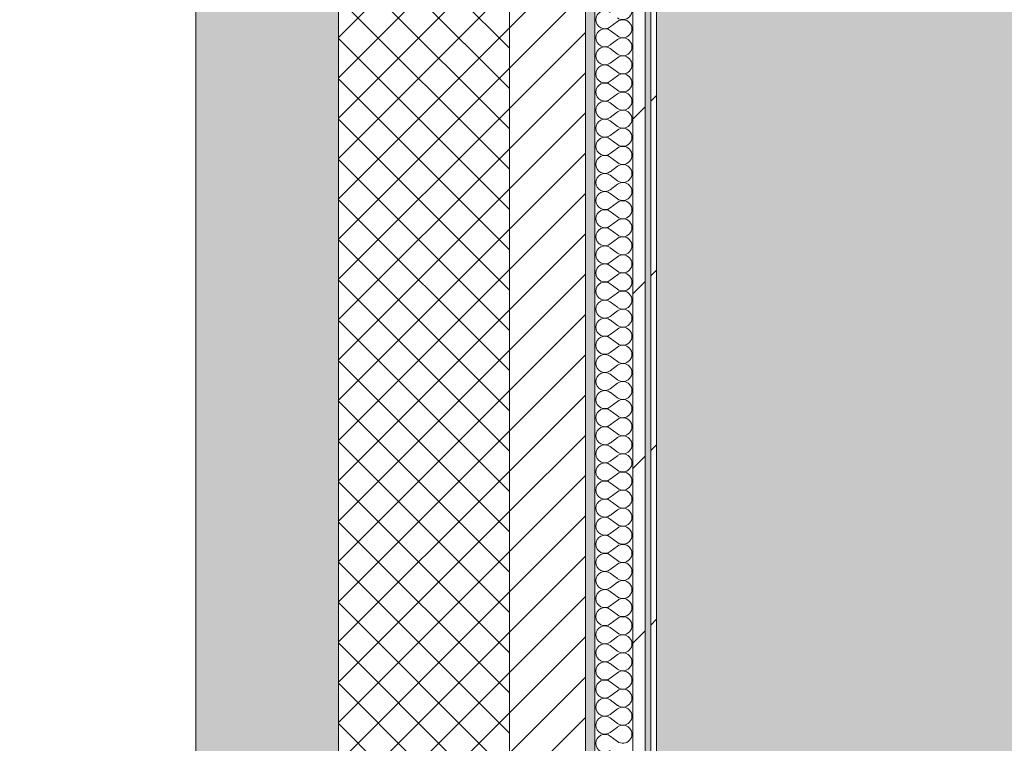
# Model space of a CAD drawing. Header units: millimetres. Extents: x -40968 to 13979, y -19284 to 4746.
# Tile 226 of 256: x -2287 to -1250, y -6343 to -5581. Entities that reach past the tile are written whole.
import ezdxf

# ---------------------------------------------------------------- set-up
doc = ezdxf.new("R2010")
doc.units = ezdxf.units.MM
doc.header["$MEASUREMENT"] = 0
doc.linetypes.add('Wipeout_Contour', pattern=[1000, 0, -1000])
for name, color, linetype in [('12_FAÇ_Façana', 7, 'Continuous'), ('Nuevo_08_E_Envans secs', 7, 'Continuous'), ('Nuevo_14_PAV_Soft Light Grey 0554', 7, 'Continuous')]:
    doc.layers.add(name, color=color, linetype=linetype)
for name, color, linetype, lineweight, true_color in [('12_FAÇ_Façana_Pluma_Nº__102', 7, 'Continuous', 5, 0xcccccc), ('12_FAÇ_Façana_Pluma_Nº__174', 7, 'Continuous', 13, 0xe4ad2c), ('12_FAÇ_Façana_Pluma_Nº__176', 7, 'Continuous', 15, 0x93a0c6), ('Nuevo_08_E_Envans secs_Pluma_Nº__102', 7, 'Continuous', 5, 0xcccccc), ('Nuevo_08_E_Envans secs_Pluma_Nº__171', 171, 'Continuous', 13, 0xaaaaff), ('Nuevo_08_E_Envans secs_Pluma_Nº__177', 7, 'Continuous', 15, 0xf7e046), ('Nuevo_14_PAV_Soft Light Grey 0554_Pluma_Nº__245', 7, 'Continuous', 13, 0xe8e8e8)]:
    doc.layers.add(name, color=color, linetype=linetype, lineweight=lineweight, true_color=true_color)
for name, color, linetype, lineweight in [('12_FAÇ_Façana_Pluma_Nº__2', 8, 'Continuous', 5), ('12_FAÇ_Façana_Pluma_Nº__7', 7, 'Continuous', 5), ('Nuevo_08_E_Envans secs_Pluma_Nº__1', 7, 'Continuous', 5)]:
    doc.layers.add(name, color=color, linetype=linetype, lineweight=lineweight)
pattern_1 = [(45, (0, 0), (-183.848, 183.848), [195, -65]), (45, (7e-14, 183.85), (-183.848, 183.848), [195, -65])]

# ---------------------------------------------------------------- blocks, each defined once
blk = doc.blocks.new('Forjado_1_1', base_point=(-23046.8, -1194.1))
at = {"layer": 'Nuevo_14_PAV_Soft Light Grey 0554_Pluma_Nº__245', "linetype": 'Continuous', "lineweight": 0, "true_color": 0xe8e8e8}
h = blk.add_hatch(color=254, dxfattribs=at)
h.paths.add_polyline_path([(-23046.8, -1194.1), (-1631.1, -1193.6), (-1631.1, -6939), (-1556.1, -6939), (-1556.1, -7504), (-1616.3, -7504), (-1616, -11936), (-1564.9, -11936), (-1564.9, -12492), (-2024.1, -12492), (-2024.1, -12339), (-6997.4, -12339), (-6997.4, -12392), (-3637.7, -12392), (-3638.9, -13690.7), (-3644.9, -17131), (428.2, -17131), (428.9, -16789), (778.9, -16789), (778.3, -17143), (2622.9, -17145.8), (2623, -17079.8), (3389.9, -17081), (3389.6, -17277), (5489.8, -17280.2), (5489.8, -17141.5), (5763.9, -17141.5), (5763.9, -16739), (6378.9, -16739), (6378.9, -12489), (5778.9, -12489), (5779.7, -11938.9), (6782.1, -11938.8), (6782.1, -9207.4), (6082.1, -9207.4), (6016.1, -7505), (6016.1, -9073.4), (2073.4, -9073.4), (2073.4, -5267.3), (5998.9, -5267.3), (5998.9, -1709), (5884.9, -968), (7332.1, -968), (7332.1, 1999.6), (-28277.4, 1999.6), (-23028.4, 1969)])
h.paths.add_polyline_path([(492.9, -5267.3), (1951.4, -5267.3), (1951.4, -9073.4), (492.9, -9073.4)], flags=0)
at = {"layer": 'Nuevo_14_PAV_Soft Light Grey 0554_Pluma_Nº__245', "color": 254, "linetype": 'Continuous', "lineweight": 13, "true_color": 0xe8e8e8, "flags": 128}
blk.add_lwpolyline([(428.2, -17131), (-3644.9, -17131), (-3638.9, -13690.7), (-3637.7, -12392), (-6997.4, -12392), (-6997.4, -12339), (-2024.1, -12339), (-2024.1, -12492), (-1564.9, -12492), (-1564.9, -11936), (-1616, -11936), (-1616.3, -7504), (-1556.1, -7504), (-1556.1, -6939), (-1631.1, -6939), (-1631.1, -1193.6), (-23046.8, -1194.1)], dxfattribs=at)
blk = doc.blocks.new('Muro_1_1', base_point=(-1681.1, -1194))
at = {"layer": '12_FAÇ_Façana_Pluma_Nº__102', "linetype": 'Continuous', "lineweight": 0, "true_color": 0xe5e5e5}
blk.add_hatch(color=254, dxfattribs=at).paths.add_polyline_path([(-2101.1, -10659), (-1951.1, -10659), (-1951.1, -7439), (-1971.1, -7439), (-1971.1, -6989), (-1951.1, -6989), (-1951.1, -1639), (-2101.1, -1639)])
at = {"layer": '12_FAÇ_Façana_Pluma_Nº__174', "linetype": 'Continuous', "lineweight": 13, "true_color": 0xe4ad2c}
h = blk.add_hatch(dxfattribs=at)
h.set_pattern_fill('SATE_Aislamiento_0001', color=42, style=0, pattern_type=2)
h.set_pattern_definition([(45, (0, 0), (-21.2132, 21.2132), []), (135, (0, 0), (21.2132, 21.2132), [])])
h.paths.add_polyline_path([(-1951.1, -1639), (-1951.1, -6989), (-1771.1, -6989), (-1771.1, -1639)])
at = {"layer": '12_FAÇ_Façana_Pluma_Nº__176', "linetype": 'Continuous', "lineweight": 0, "true_color": 0x495063}
blk.add_hatch(color=251, dxfattribs=at).paths.add_polyline_path([(-1681.1, -1679), (-1691.1, -1679), (-1691.1, -6989), (-1681.1, -6989)])
at = {"layer": '12_FAÇ_Façana_Pluma_Nº__2', "linetype": 'Continuous', "lineweight": 5}
h = blk.add_hatch(dxfattribs=at)
h.set_pattern_fill('Ceramic_0001', color=8, style=0, pattern_type=2)
h.set_pattern_definition([(45, (0, 0), (-21.2132, 21.2132), [])])
h.paths.add_polyline_path([(-1691.1, -1679), (-1771.1, -1679), (-1771.1, -6989), (-1691.1, -6989)])
at = {"layer": '12_FAÇ_Façana_Pluma_Nº__7', "color": 7, "linetype": 'Continuous', "lineweight": 5}
for p, q in [((-1951.1, -1639), (-1951.1, -6989)), ((-1771.1, -6989), (-1771.1, -1679)), ((-1691.1, -6989), (-1691.1, -1679))]:
    blk.add_line(p, q, dxfattribs=at)
at = {"layer": '12_FAÇ_Façana_Pluma_Nº__7', "color": 7, "linetype": 'Continuous', "lineweight": 5, "flags": 128}
for points in [[(-2101.1, -1639), (-2101.1, -10659)], [(-1681.1, -6989), (-1681.1, -1679)]]:
    blk.add_lwpolyline(points, dxfattribs=at)
blk = doc.blocks.new('*X359')
at = {"layer": 'Nuevo_08_E_Envans secs_Pluma_Nº__102', "color": 254, "linetype": 'Continuous', "lineweight": 5, "true_color": 0xcccccc}
for p, q in [((-1657.3, -5582.9), (-1664.9, -5588.6)), ((-1657.3, -5598.1), (-1664.9, -5592.4)), ((-1657.3, -5601.9), (-1664.9, -5607.6)), ((-1657.3, -5617.1), (-1664.9, -5611.4)), ((-1657.3, -5621), (-1664.9, -5626.7)), ((-1657.3, -5636.2), (-1664.9, -5630.5)), ((-1657.3, -5640), (-1664.9, -5645.7)), ((-1657.3, -5655.2), (-1664.9, -5649.5)), ((-1657.3, -5659), (-1664.9, -5664.8)), ((-1657.3, -5674.3), (-1664.9, -5668.6)), ((-1657.3, -5678.1), (-1664.9, -5683.8)), ((-1657.3, -5693.3), (-1664.9, -5687.6)), ((-1657.3, -5697.1), (-1664.9, -5702.9)), ((-1657.3, -5712.4), (-1664.9, -5706.7)), ((-1657.3, -5716.2), (-1664.9, -5721.9)), ((-1657.3, -5731.4), (-1664.9, -5725.7)), ((-1657.3, -5735.2), (-1664.9, -5741)), ((-1657.3, -5750.5), (-1664.9, -5744.8)), ((-1657.3, -5754.3), (-1664.9, -5760)), ((-1657.3, -5769.5), (-1664.9, -5763.8)), ((-1657.3, -5773.3), (-1664.9, -5779)), ((-1657.3, -5788.6), (-1664.9, -5782.9)), ((-1657.3, -5792.4), (-1664.9, -5798.1)), ((-1657.3, -5807.6), (-1664.9, -5801.9)), ((-1657.3, -5811.4), (-1664.9, -5817.1)), ((-1657.3, -5826.7), (-1664.9, -5821)), ((-1657.3, -5830.5), (-1664.9, -5836.2)), ((-1657.3, -5845.7), (-1664.9, -5840)), ((-1657.3, -5849.5), (-1664.9, -5855.2)), ((-1657.3, -5864.8), (-1664.9, -5859)), ((-1657.3, -5868.6), (-1664.9, -5874.3)), ((-1657.3, -5883.8), (-1664.9, -5878.1)), ((-1657.3, -5887.6), (-1664.9, -5893.3)), ((-1657.3, -5902.9), (-1664.9, -5897.1)), ((-1657.3, -5906.7), (-1664.9, -5912.4)), ((-1657.3, -5921.9), (-1664.9, -5916.2)), ((-1657.3, -5925.7), (-1664.9, -5931.4)), ((-1657.3, -5941), (-1664.9, -5935.2)), ((-1657.3, -5944.8), (-1664.9, -5950.5)), ((-1657.3, -5960), (-1664.9, -5954.3)), ((-1657.3, -5963.8), (-1664.9, -5969.5)), ((-1657.3, -5979), (-1664.9, -5973.3)), ((-1657.3, -5982.9), (-1664.9, -5988.6)), ((-1657.3, -5998.1), (-1664.9, -5992.4)), ((-1657.3, -6001.9), (-1664.9, -6007.6)), ((-1657.3, -6017.1), (-1664.9, -6011.4)), ((-1657.3, -6021), (-1664.9, -6026.7)), ((-1657.3, -6036.2), (-1664.9, -6030.5)), ((-1657.3, -6040), (-1664.9, -6045.7)), ((-1657.3, -6055.2), (-1664.9, -6049.5)), ((-1657.3, -6059), (-1664.9, -6064.8)), ((-1657.3, -6074.3), (-1664.9, -6068.6)), ((-1657.3, -6078.1), (-1664.9, -6083.8)), ((-1657.3, -6093.3), (-1664.9, -6087.6)), ((-1657.3, -6097.1), (-1664.9, -6102.9)), ((-1657.3, -6112.4), (-1664.9, -6106.7)), ((-1657.3, -6116.2), (-1664.9, -6121.9)), ((-1657.3, -6131.4), (-1664.9, -6125.7)), ((-1657.3, -6135.2), (-1664.9, -6141)), ((-1657.3, -6150.5), (-1664.9, -6144.8)), ((-1657.3, -6154.3), (-1664.9, -6160)), ((-1657.3, -6169.5), (-1664.9, -6163.8)), ((-1657.3, -6173.3), (-1664.9, -6179)), ((-1657.3, -6188.6), (-1664.9, -6182.9)), ((-1657.3, -6192.4), (-1664.9, -6198.1)), ((-1657.3, -6207.6), (-1664.9, -6201.9)), ((-1657.3, -6211.4), (-1664.9, -6217.1)), ((-1657.3, -6226.7), (-1664.9, -6221)), ((-1657.3, -6230.5), (-1664.9, -6236.2)), ((-1657.3, -6245.7), (-1664.9, -6240)), ((-1657.3, -6249.5), (-1664.9, -6255.2)), ((-1657.3, -6264.8), (-1664.9, -6259)), ((-1657.3, -6268.6), (-1664.9, -6274.3)), ((-1657.3, -6283.8), (-1664.9, -6278.1)), ((-1657.3, -6287.6), (-1664.9, -6293.3)), ((-1657.3, -6302.9), (-1664.9, -6297.1)), ((-1657.3, -6306.7), (-1664.9, -6312.4)), ((-1657.3, -6321.9), (-1664.9, -6316.2)), ((-1657.3, -6325.7), (-1664.9, -6331.4)), ((-1657.3, -6341), (-1664.9, -6335.2))]:
    blk.add_line(p, q, dxfattribs=at)
for centre, start, end in [((-1651.6, -5571.4), 233.1301, 126.8699), ((-1670.6, -5581), 53.1301, 180), ((-1670.6, -5581), 180, 306.8699), ((-1651.6, -5590.5), 233.1301, 126.8699), ((-1670.6, -5600), 53.1301, 180), ((-1670.6, -5600), 180, 306.8699), ((-1651.6, -5609.5), 233.1301, 126.8699), ((-1670.6, -5619), 53.1301, 180), ((-1670.6, -5619), 180, 306.8699), ((-1670.6, -5638.1), 53.1301, 180), ((-1651.6, -5628.6), 233.1301, 126.8699), ((-1670.6, -5638.1), 180, 306.8699), ((-1651.6, -5647.6), 233.1301, 126.8699), ((-1670.6, -5657.1), 53.1301, 180), ((-1670.6, -5657.1), 180, 306.8699), ((-1651.6, -5666.7), 233.1301, 126.8699), ((-1670.6, -5676.2), 53.1301, 180), ((-1670.6, -5676.2), 180, 306.8699), ((-1651.6, -5685.7), 233.1301, 126.8699), ((-1670.6, -5695.2), 53.1301, 180), ((-1670.6, -5695.2), 180, 306.8699), ((-1651.6, -5704.8), 233.1301, 126.8699), ((-1670.6, -5714.3), 53.1301, 180), ((-1670.6, -5714.3), 180, 306.8699), ((-1651.6, -5723.8), 233.1301, 126.8699), ((-1670.6, -5733.3), 53.1301, 180), ((-1670.6, -5733.3), 180, 306.8699), ((-1670.6, -5752.4), 53.1301, 180), ((-1651.6, -5742.9), 233.1301, 126.8699), ((-1670.6, -5752.4), 180, 306.8699), ((-1651.6, -5761.9), 233.1301, 126.8699), ((-1670.6, -5771.4), 53.1301, 180), ((-1670.6, -5771.4), 180, 306.8699), ((-1651.6, -5781), 233.1301, 126.8699), ((-1670.6, -5790.5), 53.1301, 180), ((-1670.6, -5790.5), 180, 306.8699), ((-1651.6, -5800), 233.1301, 126.8699), ((-1670.6, -5809.5), 53.1301, 180), ((-1670.6, -5809.5), 180, 306.8699), ((-1651.6, -5819), 233.1301, 126.8699), ((-1670.6, -5828.6), 53.1301, 180), ((-1670.6, -5828.6), 180, 306.8699), ((-1651.6, -5838.1), 233.1301, 126.8699), ((-1670.6, -5847.6), 53.1301, 180), ((-1670.6, -5847.6), 180, 306.8699), ((-1651.6, -5857.1), 233.1301, 126.8699), ((-1670.6, -5866.7), 53.1301, 180), ((-1670.6, -5866.7), 180, 306.8699), ((-1651.6, -5876.2), 233.1301, 126.8699), ((-1670.6, -5885.7), 53.1301, 180), ((-1670.6, -5885.7), 180, 306.8699), ((-1651.6, -5895.2), 233.1301, 126.8699), ((-1670.6, -5904.8), 53.1301, 180), ((-1670.6, -5904.8), 180, 306.8699), ((-1651.6, -5914.3), 233.1301, 126.8699), ((-1670.6, -5923.8), 53.1301, 180), ((-1670.6, -5923.8), 180, 306.8699), ((-1651.6, -5933.3), 233.1301, 126.8699), ((-1670.6, -5942.9), 53.1301, 180), ((-1670.6, -5942.9), 180, 306.8699), ((-1651.6, -5952.4), 233.1301, 126.8699), ((-1670.6, -5961.9), 53.1301, 180), ((-1670.6, -5961.9), 180, 306.8699), ((-1651.6, -5971.4), 233.1301, 126.8699), ((-1670.6, -5981), 53.1301, 180), ((-1670.6, -5981), 180, 306.8699), ((-1651.6, -5990.5), 233.1301, 126.8699), ((-1670.6, -6000), 53.1301, 180), ((-1670.6, -6000), 180, 306.8699), ((-1651.6, -6009.5), 233.1301, 126.8699), ((-1670.6, -6019), 53.1301, 180), ((-1670.6, -6019), 180, 306.8699), ((-1651.6, -6028.6), 233.1301, 126.8699), ((-1670.6, -6038.1), 53.1301, 180), ((-1670.6, -6038.1), 180, 306.8699), ((-1651.6, -6047.6), 233.1301, 126.8699), ((-1670.6, -6057.1), 53.1301, 180), ((-1670.6, -6057.1), 180, 306.8699), ((-1651.6, -6066.7), 233.1301, 126.8699), ((-1670.6, -6076.2), 53.1301, 180), ((-1670.6, -6076.2), 180, 306.8699), ((-1651.6, -6085.7), 233.1301, 126.8699), ((-1670.6, -6095.2), 53.1301, 180), ((-1670.6, -6095.2), 180, 306.8699), ((-1651.6, -6104.8), 233.1301, 126.8699), ((-1670.6, -6114.3), 53.1301, 180), ((-1670.6, -6114.3), 180, 306.8699), ((-1651.6, -6123.8), 233.1301, 126.8699), ((-1670.6, -6133.3), 53.1301, 180), ((-1670.6, -6133.3), 180, 306.8699), ((-1651.6, -6142.9), 233.1301, 126.8699), ((-1670.6, -6152.4), 53.1301, 180), ((-1670.6, -6152.4), 180, 306.8699), ((-1651.6, -6161.9), 233.1301, 126.8699), ((-1670.6, -6171.4), 53.1301, 180), ((-1670.6, -6171.4), 180, 306.8699), ((-1651.6, -6181), 233.1301, 126.8699), ((-1670.6, -6190.5), 53.1301, 180), ((-1670.6, -6190.5), 180, 306.8699), ((-1651.6, -6200), 233.1301, 126.8699), ((-1670.6, -6209.5), 53.1301, 180), ((-1670.6, -6209.5), 180, 306.8699), ((-1670.6, -6228.6), 53.1301, 180), ((-1651.6, -6219), 233.1301, 126.8699), ((-1670.6, -6228.6), 180, 306.8699), ((-1651.6, -6238.1), 233.1301, 126.8699), ((-1670.6, -6247.6), 53.1301, 180), ((-1670.6, -6247.6), 180, 306.8699), ((-1651.6, -6257.1), 233.1301, 126.8699), ((-1670.6, -6266.7), 53.1301, 180), ((-1670.6, -6266.7), 180, 306.8699), ((-1651.6, -6276.2), 233.1301, 126.8699), ((-1670.6, -6285.7), 53.1301, 180), ((-1670.6, -6285.7), 180, 306.8699), ((-1651.6, -6295.2), 233.1301, 126.8699), ((-1670.6, -6304.8), 53.1301, 180), ((-1670.6, -6304.8), 180, 306.8699), ((-1651.6, -6314.3), 233.1301, 126.8699), ((-1670.6, -6323.8), 53.1301, 180), ((-1670.6, -6323.8), 180, 306.8699), ((-1670.6, -6342.9), 53.1301, 180), ((-1651.6, -6333.3), 233.1301, 126.8699), ((-1670.6, -6342.9), 180, 306.8699)]:
    blk.add_arc(centre, 9.52, start, end, dxfattribs=at)
blk = doc.blocks.new('Muro_120_1', base_point=(-1616.1, -6989))
at = {"layer": 'Nuevo_08_E_Envans secs_Pluma_Nº__1', "color": 7, "linetype": 'Continuous', "lineweight": 5, "flags": 128}
blk.add_lwpolyline([(-1681.1, -1704), (-1681.1, -6989)], dxfattribs=at)
at = {"color": 254, "linetype": 'Wipeout_Contour', "lineweight": 0, "ltscale": 19077.207977}
blk.add_wipeout([(-1628.1, -6989), (-1628.1, -1704), (-1641.1, -1704), (-1641.1, -6989)], dxfattribs=at).dxf.layer = 'Nuevo_08_E_Envans secs'
at = {"color": 254, "linetype": 'Wipeout_Contour', "lineweight": 0, "ltscale": 19048.763385}
blk.add_wipeout([(-1616.1, -6989), (-1616.1, -1704), (-1622.1, -1704), (-1622.1, -6989)], dxfattribs=at).dxf.layer = 'Nuevo_08_E_Envans secs'
at = {"layer": 'Nuevo_08_E_Envans secs_Pluma_Nº__171', "linetype": 'Continuous', "lineweight": 13, "true_color": 0xaaaaff}
h = blk.add_hatch(dxfattribs=at)
h.set_pattern_fill('Panellat_HPL_0001', color=161, style=0, pattern_type=2)
h.set_pattern_definition(pattern_1)
h.paths.add_polyline_path([(-1616.1, -6989), (-1616.1, -1704), (-1622.1, -1704), (-1622.1, -6989)])
at = {"layer": 'Nuevo_08_E_Envans secs_Pluma_Nº__177', "linetype": 'Continuous', "lineweight": 15, "true_color": 0xf7e046}
h = blk.add_hatch(dxfattribs=at)
h.set_pattern_fill('Panellat_HPL_0001', color=53, style=0, pattern_type=2)
h.set_pattern_definition(pattern_1)
h.paths.add_polyline_path([(-1628.1, -6989), (-1628.1, -1704), (-1641.1, -1704), (-1641.1, -6989)])
at = {"layer": 'Nuevo_08_E_Envans secs_Pluma_Nº__1', "color": 7, "linetype": 'Continuous', "lineweight": 5}
for p, q in [((-1641.1, -6989), (-1641.1, -1704)), ((-1628.1, -6989), (-1628.1, -1704)), ((-1622.1, -6989), (-1622.1, -1704))]:
    blk.add_line(p, q, dxfattribs=at)
at = {"layer": 'Nuevo_08_E_Envans secs_Pluma_Nº__1', "color": 7, "linetype": 'Continuous', "lineweight": 5, "flags": 128}
blk.add_lwpolyline([(-1616.1, -6989), (-1616.1, -1704)], dxfattribs=at)
at = {"layer": 'Nuevo_08_E_Envans secs', "color": 7, "lineweight": 20}
blk.add_blockref('*X359', (0, 0), dxfattribs=at)

msp = doc.modelspace()

# ---------------------------------------------------------------- block references
at = {"layer": '12_FAÇ_Façana', "color": 7, "lineweight": 20}
msp.add_blockref('Muro_1_1', (-1681.1, -1194), dxfattribs=at)
at = {"layer": 'Nuevo_14_PAV_Soft Light Grey 0554', "color": 254, "linetype": 'Continuous', "lineweight": 13, "true_color": 0xe8e8e8}
msp.add_blockref('Forjado_1_1', (-23046.8, -1194.1), dxfattribs=at)

# ---------------------------------------------------------------- next in the draw order: block references
at = {"layer": 'Nuevo_08_E_Envans secs', "color": 7, "lineweight": 20}
msp.add_blockref('Muro_120_1', (-1616.1, -6989), dxfattribs=at)

doc.saveas('drawing.dxf')
